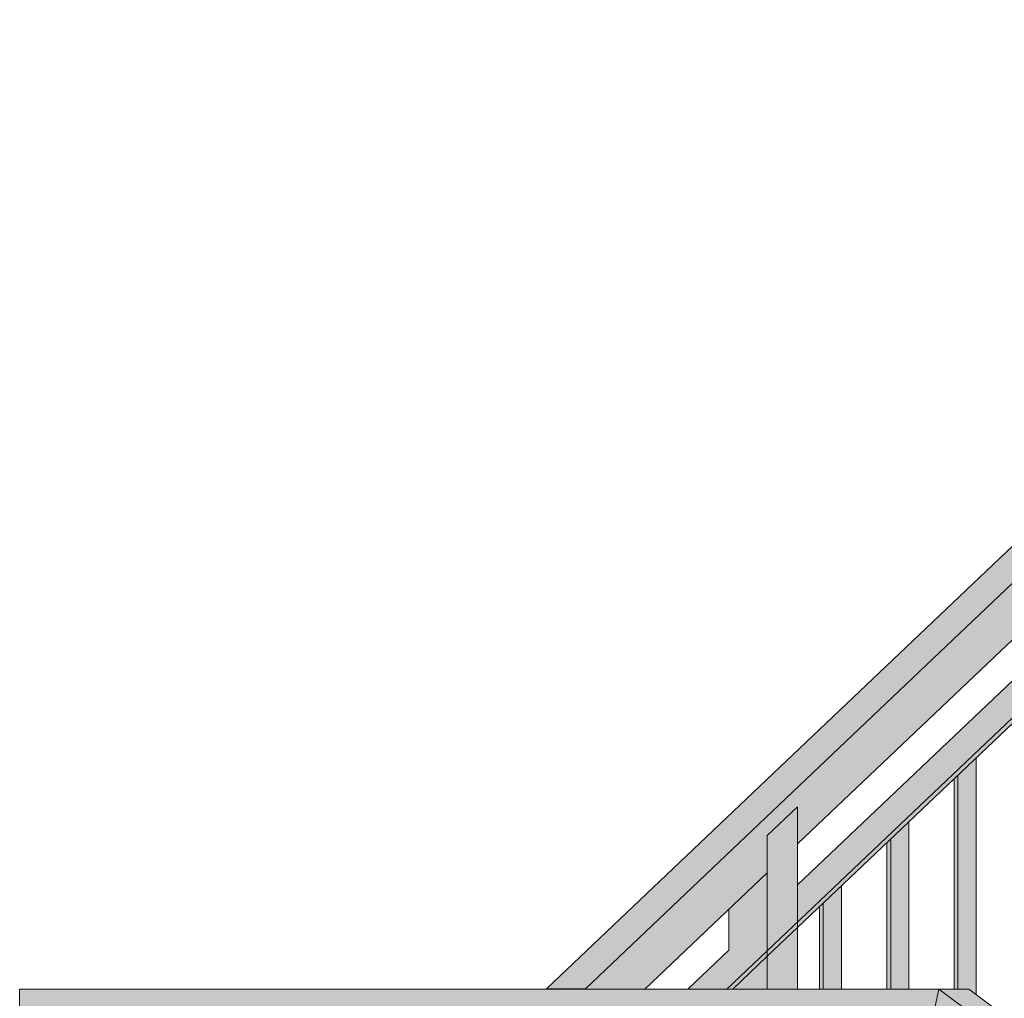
# Model space of a CAD drawing. Header units: centimetres. Extents: x -5472 to 10427, y -400 to 1902.
# Tile 12 of 91: x -5472 to -5371, y 1162 to 1262. Entities that reach past the tile are written whole.
import ezdxf

# ---------------------------------------------------------------- set-up
doc = ezdxf.new("R2010")
doc.units = ezdxf.units.CM
doc.header["$LTSCALE"] = 0.1
doc.header["$MEASUREMENT"] = 0
doc.linetypes.add('Przerywana długa', pattern=[1000, 500, -500])
doc.layers.add('2_barierki.K_IR', color=7, linetype='Continuous')

# ---------------------------------------------------------------- blocks, each defined once
blk = doc.blocks.new('ElemPrzekroju_374_1')
at = {"layer": '2_barierki.K_IR', "linetype": 'Continuous', "lineweight": 0, "true_color": 0xffffff}
for points in [[(-5377.92, 1163.03), (-5379, 1158.03), (-5230.75, 1048.26), (-5230.75, 1050.27)], [(-5377.92, 1163.03), (-5230.75, 1050.27), (-5230.75, 1052.06), (-5226.79, 1049.12), (-5226.79, 1047.24), (-5159.02, 995.31), (-5159.02, 1000.94)], [(-5377.92, 1163.03), (-5377.22, 1162.5), (-5160.75, 1002.23), (-5160.75, 996.64), (-5159.02, 995.31), (-5159.02, 1000.94)], [(-5374.87, 1163.03), (-5377.92, 1163.03), (-5159.02, 1000.94), (-5159.02, 1001.02)], [(-5374.87, 1163.03), (-5159.02, 1001.02), (-5159.02, 1003.2)]]:
    blk.add_hatch(color=7, dxfattribs=at).paths.add_polyline_path(points)
at = {"layer": '2_barierki.K_IR', "color": 252, "linetype": 'Continuous', "lineweight": 0}
for p, q in [((-5379, 1158.03), (-5377.92, 1163.03)), ((-5377.92, 1163.03), (-5374.87, 1163.03)), ((-5159.02, 1000.94), (-5377.92, 1163.03)), ((-5159.02, 1003.2), (-5374.87, 1163.03))]:
    blk.add_line(p, q, dxfattribs=at)
blk = doc.blocks.new('ElemPrzekroju_377_1')
at = {"layer": '2_barierki.K_IR', "linetype": 'Continuous', "lineweight": 0, "true_color": 0xffffff}
for points in [[(-5471.56, 1161.92), (-5389.15, 1158.46), (-5389.15, 1161.03), (-5385.19, 1161.03), (-5385.19, 1158.29), (-5379, 1158.03), (-5377.92, 1163.03), (-5471.56, 1163.03)], [(-5377.92, 1163.03), (-5378.32, 1161.17), (-5378.32, 1161.17), (-5377.92, 1163.03)], [(-5471.56, 1158.03), (-5468.36, 1158.03), (-5468.36, 1161.03), (-5464.4, 1161.03), (-5464.4, 1158.03), (-5389.15, 1158.03), (-5389.15, 1158.46), (-5471.56, 1161.92)], [(-5379, 1158.03), (-5385.19, 1158.29), (-5385.19, 1158.03)]]:
    blk.add_hatch(color=7, dxfattribs=at).paths.add_polyline_path(points)
at = {"layer": '2_barierki.K_IR', "color": 252, "linetype": 'Continuous', "lineweight": 0}
for p, q in [((-5377.92, 1163.03), (-5471.56, 1163.03)), ((-5379, 1158.03), (-5377.92, 1163.03)), ((-5377.92, 1163.03), (-5377.92, 1163.03)), ((-5468.36, 1158.03), (-5471.56, 1158.03)), ((-5464.4, 1158.03), (-5468.36, 1158.03)), ((-5389.15, 1158.03), (-5464.4, 1158.03)), ((-5385.19, 1158.03), (-5389.15, 1158.03)), ((-5379, 1158.03), (-5385.19, 1158.03))]:
    blk.add_line(p, q, dxfattribs=at)
at = {"layer": '2_barierki.K_IR', "color": 7, "linetype": 'Przerywana długa', "lineweight": 0}
for p, q in [((-5471.56, 1163.03), (-5471.56, 1161.92)), ((-5471.56, 1161.92), (-5471.56, 1158.03))]:
    blk.add_line(p, q, dxfattribs=at)
blk = doc.blocks.new('ElemPrzekroju_380_1')
at = {"layer": '2_barierki.K_IR', "linetype": 'Continuous', "lineweight": 0, "true_color": 0xffffff}
for points in [[(-5417.93, 1163.03), (-5413.94, 1163.03), (-5413.92, 1163.06)], [(-5417.93, 1163.03), (-5413.92, 1163.06), (-5417.88, 1163.06)], [(-5413.92, 1163.06), (-5413.94, 1163.03), (-5413.91, 1163.03)]]:
    blk.add_hatch(color=7, dxfattribs=at).paths.add_polyline_path(points)
at = {"layer": '2_barierki.K_IR', "color": 252, "linetype": 'Continuous', "lineweight": 0}
for p, q in [((-5417.93, 1163.03), (-5417.88, 1163.06)), ((-5417.88, 1163.06), (-5413.92, 1163.06)), ((-5413.94, 1163.03), (-5413.92, 1163.06)), ((-5413.92, 1163.06), (-5413.91, 1163.03))]:
    blk.add_line(p, q, dxfattribs=at)
blk = doc.blocks.new('ElemPrzekroju_383_1')
at = {"layer": '2_barierki.K_IR', "linetype": 'Continuous', "lineweight": 0, "true_color": 0xffffff}
for points in [[(-5417.88, 1163.06), (-5300.72, 1271.53), (-5300.72, 1274.44)], [(-5371.43, 1207.22), (-5370.54, 1206.89), (-5300.72, 1271.53), (-5300.72, 1274.44)], [(-5300.72, 1271.53), (-5417.88, 1163.06), (-5413.92, 1163.06), (-5300.72, 1270.65)], [(-5300.72, 1270.65), (-5413.92, 1163.06), (-5333.69, 1236.22), (-5333.68, 1237.35), (-5330.6, 1240.28), (-5330.59, 1240.28), (-5330.59, 1239.05), (-5300.72, 1266.28)], [(-5333.69, 1236.22), (-5413.92, 1163.06), (-5413.91, 1163.03), (-5407.87, 1163.03), (-5395.41, 1174.87), (-5395.4, 1178.68), (-5392.32, 1181.62), (-5392.31, 1181.62), (-5392.31, 1177.82), (-5333.7, 1233.53)], [(-5382.28, 1196.9), (-5381.6, 1196.65), (-5372.14, 1205.41), (-5373, 1205.73)], [(-5381.6, 1196.65), (-5379.42, 1195.86), (-5370.13, 1204.68), (-5372.14, 1205.41)], [(-5370.13, 1204.68), (-5379.42, 1195.86), (-5379.42, 1194.52), (-5370.13, 1202.99)], [(-5379.42, 1194.52), (-5379.43, 1190.06), (-5370.14, 1198.89), (-5370.13, 1202.99)]]:
    blk.add_hatch(color=7, dxfattribs=at).paths.add_polyline_path(points)
at = {"layer": '2_barierki.K_IR', "color": 252, "linetype": 'Continuous', "lineweight": 0}
for p, q in [((-5417.88, 1163.06), (-5300.72, 1274.44)), ((-5413.92, 1163.06), (-5300.72, 1270.65)), ((-5392.31, 1177.82), (-5333.7, 1233.53)), ((-5407.87, 1163.03), (-5395.41, 1174.87))]:
    blk.add_line(p, q, dxfattribs=at)
blk = doc.blocks.new('ElemPrzekroju_385_1')
at = {"layer": '2_barierki.K_IR', "linetype": 'Continuous', "lineweight": 0, "true_color": 0xffffff}
for points in [[(-5392.31, 1173.66), (-5392.31, 1173.02), (-5335.49, 1225.63), (-5337.61, 1225.66)], [(-5392.31, 1173.66), (-5392.31, 1173.66), (-5382.28, 1183.19), (-5381.6, 1182.94), (-5372.14, 1191.7), (-5372.99, 1192.02), (-5371.43, 1193.51), (-5370.54, 1193.18), (-5335.49, 1225.63), (-5337.61, 1225.66)], [(-5392.31, 1173.02), (-5392.31, 1169.89), (-5333.68, 1225.62), (-5335.49, 1225.63)], [(-5392.31, 1169.81), (-5333.68, 1225.31), (-5333.68, 1225.42), (-5333.68, 1225.62), (-5392.31, 1169.89)], [(-5333.68, 1225.31), (-5392.31, 1169.81), (-5392.31, 1169.31), (-5333.68, 1225.04)], [(-5379.42, 1182.15), (-5370.03, 1191.06), (-5370.16, 1190.98), (-5372.14, 1191.7), (-5381.6, 1182.94)], [(-5379.42, 1182.01), (-5379.42, 1181.57), (-5369.42, 1191.07), (-5369.85, 1191.06)], [(-5379.42, 1182.01), (-5369.85, 1191.06), (-5370.03, 1191.06), (-5379.42, 1182.15)], [(-5403.49, 1163.03), (-5403.1, 1163.03), (-5398.84, 1166.98), (-5399.33, 1166.99)], [(-5399.33, 1166.99), (-5403.49, 1163.03), (-5403.49, 1163.03), (-5399.32, 1166.99)], [(-5398.84, 1166.98), (-5403.1, 1163.03), (-5399.53, 1163.03), (-5395.4, 1166.96)], [(-5399.53, 1163.03), (-5399.47, 1163.03), (-5395.4, 1166.88), (-5395.4, 1166.96)], [(-5399.47, 1163.03), (-5398.92, 1163.03), (-5395.4, 1166.38), (-5395.4, 1166.73), (-5395.4, 1166.88)]]:
    blk.add_hatch(color=7, dxfattribs=at).paths.add_polyline_path(points)
at = {"layer": '2_barierki.K_IR', "color": 252, "linetype": 'Continuous', "lineweight": 0}
for p, q in [((-5399.53, 1163.03), (-5300.72, 1256.94)), ((-5392.31, 1173.66), (-5337.61, 1225.66)), ((-5392.31, 1169.31), (-5333.68, 1225.04)), ((-5395.4, 1166.38), (-5392.31, 1169.31)), ((-5403.49, 1163.03), (-5399.33, 1166.99)), ((-5398.92, 1163.03), (-5395.4, 1166.38))]:
    blk.add_line(p, q, dxfattribs=at)
blk = doc.blocks.new('ElemPrzekroju_1353_1')
at = {"layer": '2_barierki.K_IR', "linetype": 'Continuous', "lineweight": 0, "true_color": 0xffffff}
for points in [[(-5395.4, 1163.03), (-5392.31, 1163.03), (-5392.31, 1181.62), (-5395.4, 1178.68)], [(-5392.31, 1181.62), (-5392.32, 1181.62), (-5395.4, 1178.68), (-5395.4, 1178.68)], [(-5399.33, 1171.15), (-5399.33, 1166.99), (-5398.84, 1166.98), (-5395.4, 1166.96), (-5395.4, 1178.68), (-5395.4, 1178.68), (-5395.41, 1174.87)], [(-5399.33, 1166.99), (-5399.32, 1166.99), (-5395.41, 1174.87), (-5399.33, 1171.15)], [(-5395.4, 1166.93), (-5392.31, 1169.86), (-5392.31, 1169.89), (-5395.4, 1166.96)], [(-5398.92, 1163.03), (-5395.4, 1163.03), (-5395.4, 1166.73), (-5395.4, 1166.38)], [(-5395.4, 1166.38), (-5398.92, 1163.03), (-5397.06, 1163.03)], [(-5399.33, 1149.28), (-5395.4, 1149.28), (-5395.4, 1158.03), (-5399.33, 1158.03)], [(-5395.4, 1149.28), (-5392.31, 1149.28), (-5392.31, 1158.03), (-5395.4, 1158.03)], [(-5399.33, 1148.78), (-5399.33, 1082.99), (-5398.84, 1082.98), (-5395.78, 1082.96), (-5395.78, 1148.78)], [(-5392.31, 1148.78), (-5393.1, 1148.78), (-5393.1, 1070.15), (-5392.81, 1070.15), (-5392.31, 1070.63)], [(-5392.31, 1085.89), (-5393.1, 1085.14), (-5393.1, 1085.11), (-5392.31, 1085.86)], [(-5399.33, 1078.64), (-5399.33, 1070.15), (-5395.78, 1070.15), (-5395.78, 1082.01)], [(-5399.33, 1078.64), (-5399.33, 1074.45), (-5395.78, 1081.59), (-5395.78, 1082.01)]]:
    blk.add_hatch(color=7, dxfattribs=at).paths.add_polyline_path(points)
at = {"layer": '2_barierki.K_IR', "color": 252, "linetype": 'Continuous', "lineweight": 0}
for p, q in [((-5395.4, 1178.68), (-5392.31, 1181.62)), ((-5392.31, 1163.03), (-5392.31, 1181.62)), ((-5395.4, 1163.03), (-5395.4, 1178.68)), ((-5399.33, 1166.99), (-5399.33, 1171.15)), ((-5399.33, 1149.28), (-5399.33, 1158.03)), ((-5395.4, 1149.28), (-5395.4, 1158.03)), ((-5392.31, 1149.28), (-5392.31, 1158.03)), ((-5399.33, 1082.99), (-5399.33, 1148.78)), ((-5392.31, 1070.63), (-5392.31, 1148.78)), ((-5399.33, 1070.15), (-5399.33, 1078.64)), ((-5399.33, 1070.15), (-5395.78, 1070.15)), ((-5393.1, 1070.15), (-5392.81, 1070.15))]:
    blk.add_line(p, q, dxfattribs=at)
blk = doc.blocks.new('ElemPrzekroju_1357_1')
at = {"layer": '2_barierki.K_IR', "linetype": 'Continuous', "lineweight": 0, "true_color": 0xffffff}
for points in [[(-5389.69, 1171.8), (-5389.69, 1163.03), (-5387.84, 1163.03), (-5387.84, 1173.56)], [(-5389.69, 1171.8), (-5389.69, 1169.92), (-5387.84, 1171.68), (-5387.84, 1173.56)], [(-5390.08, 1171.43), (-5390.08, 1163.03), (-5389.69, 1163.03), (-5389.69, 1171.8)], [(-5390.08, 1171.43), (-5390.08, 1169.12), (-5389.69, 1169.92), (-5389.69, 1171.8)], [(-5390.08, 1158.03), (-5390.08, 1149.28), (-5389.69, 1149.28), (-5389.69, 1158.03)], [(-5389.69, 1149.28), (-5389.15, 1149.28), (-5389.15, 1158.03), (-5389.69, 1158.03)], [(-5389.69, 1148.78), (-5390.08, 1148.78), (-5390.08, 1090.08), (-5389.69, 1090.07)], [(-5389.69, 1148.78), (-5389.69, 1090.07), (-5389.15, 1090.59), (-5389.15, 1148.78)]]:
    blk.add_hatch(color=7, dxfattribs=at).paths.add_polyline_path(points)
at = {"layer": '2_barierki.K_IR', "color": 252, "linetype": 'Continuous', "lineweight": 0}
for p, q in [((-5387.84, 1163.03), (-5387.84, 1173.56)), ((-5389.69, 1163.03), (-5389.69, 1171.8)), ((-5390.08, 1163.03), (-5390.08, 1171.43)), ((-5390.08, 1149.28), (-5390.08, 1158.03)), ((-5389.69, 1149.28), (-5389.69, 1158.03)), ((-5390.08, 1090.08), (-5390.08, 1148.78)), ((-5389.69, 1090.07), (-5389.69, 1148.78))]:
    blk.add_line(p, q, dxfattribs=at)
blk = doc.blocks.new('ElemPrzekroju_1358_1')
at = {"layer": '2_barierki.K_IR', "linetype": 'Continuous', "lineweight": 0, "true_color": 0xffffff}
for points in [[(-5382.83, 1163.03), (-5380.98, 1163.03), (-5380.98, 1180.08), (-5382.83, 1178.32)], [(-5380.98, 1180.08), (-5382.83, 1178.32), (-5382.83, 1176.43), (-5380.98, 1178.19)], [(-5382.83, 1178.32), (-5383.23, 1177.94), (-5383.23, 1163.03), (-5382.83, 1163.03)], [(-5382.83, 1178.32), (-5383.23, 1177.94), (-5383.23, 1175.64), (-5382.83, 1176.43)], [(-5382.14, 1158.03), (-5382.14, 1149.28), (-5380.98, 1149.28), (-5380.98, 1158.03)], [(-5382.14, 1148.78), (-5382.14, 1097.25), (-5380.98, 1098.35), (-5380.98, 1148.78)]]:
    blk.add_hatch(color=7, dxfattribs=at).paths.add_polyline_path(points)
at = {"layer": '2_barierki.K_IR', "color": 252, "linetype": 'Continuous', "lineweight": 0}
for p, q in [((-5380.98, 1163.03), (-5380.98, 1180.08)), ((-5383.23, 1163.03), (-5383.23, 1177.94)), ((-5382.83, 1163.03), (-5382.83, 1178.32)), ((-5380.98, 1149.28), (-5380.98, 1158.03)), ((-5380.98, 1098.35), (-5380.98, 1148.78))]:
    blk.add_line(p, q, dxfattribs=at)
blk = doc.blocks.new('ElemPrzekroju_1359_1')
at = {"layer": '2_barierki.K_IR', "linetype": 'Continuous', "lineweight": 0, "true_color": 0xffffff}
for points in [[(-5375.98, 1184.84), (-5375.98, 1163.03), (-5374.87, 1163.03), (-5374.12, 1162.48), (-5374.12, 1186.6)], [(-5375.98, 1184.84), (-5375.98, 1163.03), (-5374.87, 1163.03), (-5374.12, 1162.48), (-5374.12, 1186.6)], [(-5376.37, 1184.46), (-5376.37, 1163.03), (-5375.98, 1163.03), (-5375.98, 1184.84)], [(-5376.37, 1184.46), (-5376.37, 1163.03), (-5375.98, 1163.03), (-5375.98, 1184.84)]]:
    blk.add_hatch(color=7, dxfattribs=at).paths.add_polyline_path(points)
at = {"layer": '2_barierki.K_IR', "color": 252, "linetype": 'Continuous', "lineweight": 0}
for p, q in [((-5374.12, 1162.48), (-5374.12, 1186.6)), ((-5375.98, 1163.03), (-5375.98, 1184.84)), ((-5376.37, 1163.03), (-5376.37, 1184.46))]:
    blk.add_line(p, q, dxfattribs=at)

msp = doc.modelspace()

# ---------------------------------------------------------------- block references
at = {"layer": '2_barierki.K_IR', "lineweight": 0}
for name in ['ElemPrzekroju_383_1', 'ElemPrzekroju_385_1', 'ElemPrzekroju_1359_1', 'ElemPrzekroju_1353_1', 'ElemPrzekroju_1358_1', 'ElemPrzekroju_1357_1', 'ElemPrzekroju_377_1', 'ElemPrzekroju_380_1', 'ElemPrzekroju_374_1']:
    msp.add_blockref(name, (0, 0), dxfattribs=at)

doc.saveas('drawing.dxf')
